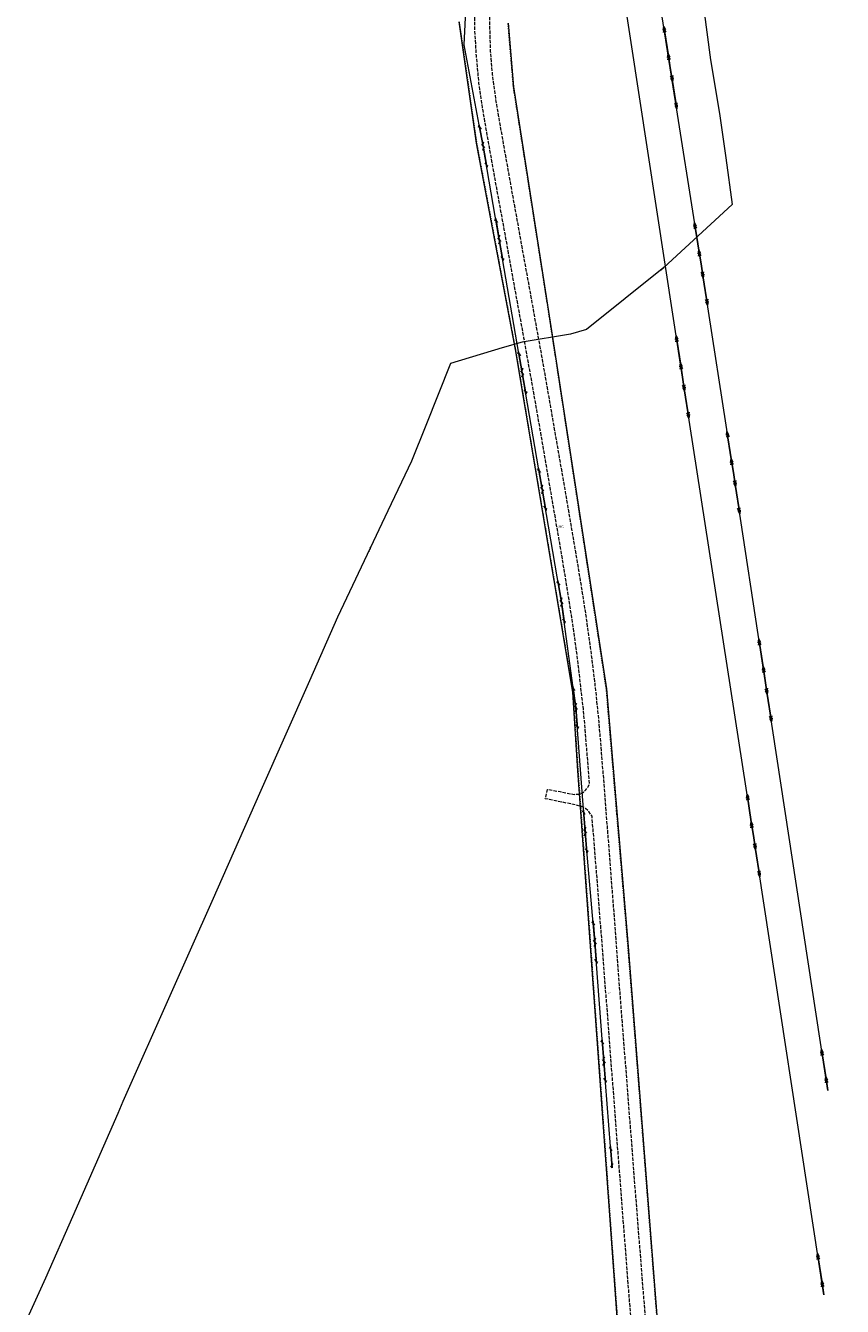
# Model space of a CAD drawing. Header units: metres. Extents: x 5550910 to 5553628, y 5952297 to 5957865.
# Tile 15 of 36: x 5551409 to 5551762, y 5954340 to 5954895. Entities that reach past the tile are written whole.
import ezdxf
from ezdxf.enums import TextEntityAlignment as Align

# ---------------------------------------------------------------- set-up
doc = ezdxf.new("R2010")
doc.units = ezdxf.units.M
for name, pattern in [('1.5_0.5', [2, 1.5, -0.5]), ('219-500', [0]), ('egug-500', [1, 0.5, -0.5]), ('suep_sn_500', [0]), ('sutp_500', [0])]:
    doc.linetypes.add(name, pattern=pattern)
doc.layers.get('0').update_dxf_attribs({"color": 2, "lineweight": 5})
doc.styles.get("Standard").update_dxf_attribs({"font": 'Working1250', "width": 0.75})

# ---------------------------------------------------------------- blocks, each defined once
blk = doc.blocks.new('SUEP2')
at = {"color": 0, "linetype": 'Continuous'}
for p, q in [((0, 0), (6.027, 0)), ((5.027, 0), (3.527, 0.5)), ((5.027, 0), (3.527, -0.5)), ((6.027, 0), (4.527, 0.5)), ((6.027, 0), (4.527, -0.5)), ((6.027, 0), (18.027, 0)), ((17.027, 0), (15.527, 0.5)), ((17.027, 0), (15.527, -0.5)), ((18.027, 0), (16.527, 0.5)), ((18.027, 0), (16.527, -0.5))]:
    blk.add_line(p, q, dxfattribs=at)
blk = doc.blocks.new('SUTP')
at = {"color": 0, "linetype": 'Continuous'}
for p, q in [((0, 0), (0.866, 0.5)), ((0, 0), (9.232, 0)), ((1.866, -0.5), (1, 0)), ((7.366, -0.5), (8.232, 0)), ((9.232, 0), (8.366, 0.5))]:
    blk.add_line(p, q, dxfattribs=at)

msp = doc.modelspace()

# ---------------------------------------------------------------- linework, layer by layer
at = {"layer": '218-kontur użytku gruntowego', "color": 3, "linetype": 'egug-500', "lineweight": 18, "flags": 128}
for points in [[(5551596.09, 5954896.2), (5551603.63, 5954843.73)], [(5551619.56, 5954868.08), (5551617.25, 5954895.67)], [(5551635.78, 5954764.33), (5551619.56, 5954868.08)], [(5551603.63, 5954843.73), (5551620.43, 5954754.35)], [(5551656.43, 5954629.28), (5551635.78, 5954764.33)], [(5551620.43, 5954754.35), (5551629.07, 5954702.72)], [(5551629.07, 5954702.72), (5551645.24, 5954606.15)], [(5551659.75, 5954607.58), (5551656.43, 5954629.28)], [(5551661.11, 5954591.43), (5551659.75, 5954607.58)], [(5551645.24, 5954606.15), (5551647.48, 5954572.08)], [(5551664.29, 5954553.57), (5551661.11, 5954591.43)], [(5551647.48, 5954572.08), (5551648.19, 5954562.19)], [(5551648.19, 5954562.19), (5551648.57, 5954556.78)], [(5551648.57, 5954556.78), (5551648.61, 5954556.27)], [(5551648.61, 5954556.27), (5551658.39, 5954419.95)], [(5551669.13, 5954496.09), (5551664.29, 5954553.57)], [(5551681.05, 5954343.44), (5551669.13, 5954496.09)], [(5551658.39, 5954419.95), (5551665.16, 5954325.46)], [(5551682.31, 5954327.3), (5551681.05, 5954343.44)]]:
    msp.add_lwpolyline(points, dxfattribs=at)
at = {"layer": '219-działka ewidencyjna', "color": 7, "linetype": '219-500', "lineweight": 18, "flags": 128}
for points in [[(5551603.63, 5954843.73), (5551596.09, 5954896.2)], [(5551617.25, 5954895.67), (5551619.56, 5954868.08)], [(5551619.56, 5954868.08), (5551635.78, 5954764.33)], [(5551620.43, 5954754.35), (5551603.63, 5954843.73)], [(5551635.78, 5954764.33), (5551659.75, 5954607.58)], [(5551629.07, 5954702.72), (5551620.43, 5954754.35)], [(5551645.24, 5954606.15), (5551629.07, 5954702.72)], [(5551659.75, 5954607.58), (5551669.13, 5954496.09)], [(5551647.48, 5954572.08), (5551645.24, 5954606.15)], [(5551648.61, 5954556.27), (5551647.48, 5954572.08)], [(5551658.39, 5954419.95), (5551648.61, 5954556.27)], [(5551669.13, 5954496.09), (5551682.31, 5954327.3)], [(5551665.16, 5954325.46), (5551658.39, 5954419.95)]]:
    msp.add_lwpolyline(points, dxfattribs=at)
at = {"layer": 'jezdnia', "color": 7, "linetype": '1.5_0.5', "lineweight": 18, "flags": 128}
msp.add_lwpolyline([(5551455.46, 5955436.36), (5551462.84, 5955440.11), (5551462.72, 5955438.4), (5551463.73, 5955425.01), (5551465.59, 5955414.78), (5551471.39, 5955401.64), (5551476.26, 5955393.49), (5551481.57, 5955385.59), (5551486.91, 5955377.94), (5551492.56, 5955369.92), (5551498.17, 5955361.88), (5551503.54, 5955353.79), (5551508.46, 5955345.75), (5551513.01, 5955337.32), (5551517.06, 5955328.95), (5551521.26, 5955320.4), (5551527.99, 5955306.48), (5551534.66, 5955292.46), (5551540.03, 5955281.11), (5551544.46, 5955272.26), (5551549.92, 5955261.82), (5551556.78, 5955249.11), (5551563.35, 5955237.41), (5551576.27, 5955214.14), (5551589.15, 5955190.94), (5551602.61, 5955166.79), (5551610.2, 5955153.13), (5551615.51, 5955143.14), (5551619.01, 5955135.22), (5551622.49, 5955125.88), (5551624.8, 5955117.28), (5551625.95, 5955111.72), (5551627.11, 5955102.56), (5551627.35, 5955092.82), (5551626.85, 5955081.7), (5551625.88, 5955070.37), (5551623.7, 5955047.04), (5551620.95, 5955020.53), (5551617.92, 5954991.94), (5551615.38, 5954967.14), (5551613.18, 5954947.28), (5551611.52, 5954931.92), (5551610.33, 5954919.85), (5551609.4, 5954907.11), (5551609.24, 5954894.54), (5551609.55, 5954883.4), (5551610.4, 5954873.42), (5551611.97, 5954861.74), (5551614.66, 5954846.3), (5551617.57, 5954829.95), (5551622.78, 5954801.05), (5551627.75, 5954773.57), (5551632.86, 5954745.16), (5551637.68, 5954717.39), (5551641.61, 5954694.82), (5551646.22, 5954667.88), (5551648.5, 5954654.19), (5551650.68, 5954640.43), (5551652.8, 5954625.44), (5551654.84, 5954609.05), (5551656.47, 5954593.16), (5551657.56, 5954579.76), (5551658.22, 5954571.81), (5551661.67, 5954527.38), (5551663.82, 5954499.25), (5551665.88, 5954471.68), (5551666.57, 5954462.47), (5551666.66, 5954461.93), (5551672.22, 5954389.95), (5551675.28, 5954351.04), (5551677.91, 5954318.05), (5551683.44, 5954244.25), (5551687.09, 5954197.42), (5551690.15, 5954157.69), (5551698.86, 5954043.22), (5551701.1, 5954018.88), (5551703.84, 5954003.49), (5551711.13, 5953980.46), (5551724.65, 5953951.63), (5551832.15, 5953745.44), (5551835.68, 5953738.86), (5551892.81, 5953628.66), (5551917.14, 5953581.55), (5551966.35, 5953486.49), (5551994.72, 5953431.65), (5552025.63, 5953371.58), (5552071.66, 5953283.52), (5552082.57, 5953262.51), (5552091.2, 5953243.96), (5552093.79, 5953236), (5552095.32, 5953229.38), (5552096.23, 5953224.74), (5552096.78, 5953218.46), (5552100.14, 5953217.29), (5552100.02, 5953214.11), (5552097, 5953213.18), (5552096.9, 5953207.97), (5552096.49, 5953201.04), (5552096.15, 5953198.09), (5552095.51, 5953192.94), (5552094.39, 5953184.52), (5552092.92, 5953174.68), (5552086.6, 5953175.52), (5552087.15, 5953181.17), (5552087.92, 5953187.13), (5552089.57, 5953201.15), (5552090.1, 5953206.02), (5552090.25, 5953210.99), (5552090.32, 5953212.13), (5552090.34, 5953215.17), (5552090.18, 5953219.38), (5552089.86, 5953222.64), (5552089.18, 5953225.81), (5552088.58, 5953229.73), (5552083.72, 5953244.98), (5552079.77, 5953254.29), (5552072.88, 5953268), (5552038.97, 5953333.01), (5552035.49, 5953333.57), (5552033.38, 5953337.96), (5552034.81, 5953340.91), (5551999.22, 5953409.52), (5551969.85, 5953466.23), (5551946.4, 5953511.81), (5551910.17, 5953581.82), (5551879.79, 5953640.62), (5551838.98, 5953719.14), (5551834.68, 5953727.41), (5551765.67, 5953859.94), (5551722.89, 5953941.84), (5551718.7, 5953949.73), (5551709.81, 5953966.79), (5551704.51, 5953978.64), (5551699.67, 5953992.93), (5551695.07, 5954013.03), (5551692.89, 5954034.57), (5551690.3, 5954075.98), (5551686.75, 5954079.02), (5551680.53, 5954078.59), (5551671.21, 5954075.63), (5551669.84, 5954079.96), (5551681.88, 5954083.76), (5551686.1, 5954085.62), (5551689.23, 5954089.48), (5551684.5, 5954152.19), (5551683.75, 5954161.01), (5551678.17, 5954232.97), (5551671.58, 5954319.64), (5551667.8, 5954368.46), (5551665.49, 5954398.42), (5551660.67, 5954461.52), (5551660.6, 5954463.01), (5551659.45, 5954477.3), (5551657.59, 5954501.58), (5551655.41, 5954529.68), (5551653.55, 5954552.49), (5551652.2, 5954554.53), (5551650.8, 5954555.88), (5551649.26, 5954556.61), (5551647.29, 5954557.16), (5551642.56, 5954558.16), (5551633.34, 5954560.05), (5551634.32, 5954564.09), (5551639.82, 5954563.11), (5551645.81, 5954561.93), (5551647.69, 5954562.06), (5551649.42, 5954562.55), (5551650.94, 5954563.9), (5551651.84, 5954565.19), (5551652.48, 5954566.52), (5551651.43, 5954579.7), (5551650.62, 5954589.92), (5551649.8, 5954598.78), (5551648.73, 5954608.14), (5551647.37, 5954620.12), (5551645.22, 5954635.92), (5551642.82, 5954651.1), (5551640.4, 5954665.92), (5551635.83, 5954692.45), (5551631.2, 5954719.48), (5551627.16, 5954742.48), (5551624.12, 5954759.39), (5551618.16, 5954792.27), (5551612.87, 5954821.32), (5551608.74, 5954844.33), (5551606.24, 5954858.98), (5551604.66, 5954869.82), (5551603.57, 5954881.44), (5551602.87, 5954892.76), (5551602.85, 5954904.59), (5551603.56, 5954916.05), (5551604.7, 5954927.95), (5551606.4, 5954942.28), (5551608.06, 5954956.8), (5551611, 5954984.81), (5551613.91, 5955012.23), (5551616.79, 5955039.97), (5551617.36, 5955044.74), (5551619.35, 5955066.31), (5551620.39, 5955080.65), (5551620.78, 5955093.59), (5551619.97, 5955105.33), (5551618.25, 5955116.23), (5551614.99, 5955127.4), (5551612.65, 5955133.54), (5551610.64, 5955138.15), (5551609.52, 5955140.32), (5551606.5, 5955146.61), (5551605.34, 5955148.99), (5551598.71, 5955161.09), (5551585.07, 5955185.86), (5551571.93, 5955209.34), (5551558.7, 5955233.28), (5551551.28, 5955246.32), (5551544.81, 5955258.25), (5551538.95, 5955269.35), (5551534.5, 5955278.23), (5551530.09, 5955287.52), (5551524.37, 5955299.62), (5551518.43, 5955311.96), (5551511.28, 5955326.64), (5551507.77, 5955333.65), (5551503.83, 5955341.4), (5551498.9, 5955349.41), (5551493.75, 5955357.22), (5551488.17, 5955365.39), (5551482.73, 5955372.79), (5551476.66, 5955381.16), (5551471.18, 5955388.76), (5551464.9, 5955397.81), (5551463.59, 5955400.61), (5551459.01, 5955410.42), (5551456.04, 5955425.5)], close=True, dxfattribs=at)
at = {"layer": 'przewód elektroenergetyczny średniego napięcia', "color": 1, "linetype": 'suep_sn_500', "lineweight": 18, "flags": 128}
for points in [[(5551687.39, 5954876.36), (5551677.4, 5954939.92)], [(5551692.69, 5954742.51), (5551666.64, 5954912.76)], [(5551700.71, 5954791.43), (5551687.39, 5954876.36)], [(5551714.68, 5954701.15), (5551700.71, 5954791.43)], [(5551723.33, 5954544.11), (5551692.69, 5954742.51)], [(5551728.46, 5954611.23), (5551714.68, 5954701.15)], [(5551755.54, 5954433.74), (5551728.46, 5954611.23)], [(5551753.84, 5954345.45), (5551723.33, 5954544.11)]]:
    msp.add_lwpolyline(points, dxfattribs=at)
at = {"layer": 'przewód gazowy', "color": 52, "linetype": 'CONTINUOUS', "lineweight": 18, "flags": 128}
msp.add_lwpolyline([(5551700.6, 5954911.43), (5551704.76, 5954879.82), (5551708.74, 5954856.56), (5551711.37, 5954837.38), (5551714.13, 5954817.18), (5551684.59, 5954789.88), (5551651.13, 5954763.09), (5551644.3, 5954761.12), (5551623.4, 5954757.63), (5551614.73, 5954755.09), (5551592.32, 5954748.39), (5551581.62, 5954721.59), (5551575.46, 5954706.15), (5551565.24, 5954684.57), (5551547.39, 5954646.85), (5551543.48, 5954638.62), (5551531.33, 5954611.09), (5551510.33, 5954563.56), (5551489.15, 5954515.61), (5551471.6, 5954476.09), (5551450.71, 5954429.07), (5551448.43, 5954423.93), (5551428.81, 5954379.19), (5551417.15, 5954352.6), (5551408.61, 5954333.56)], dxfattribs=at)
at = {"layer": 'przewód telekomunikacyjny napowietrzny', "color": 30, "linetype": 'sutp_500', "lineweight": 18, "flags": 128}
for points in [[(5551598.32, 5954886.25), (5551599.44, 5954909.89)], [(5551606.47, 5954842.38), (5551598.32, 5954886.25)], [(5551613.46, 5954801.98), (5551606.47, 5954842.38)], [(5551623.4, 5954744.38), (5551613.46, 5954801.98)], [(5551631.98, 5954693.92), (5551623.4, 5954744.38)], [(5551640.36, 5954645.17), (5551631.98, 5954693.92)], [(5551646.56, 5954599.55), (5551640.36, 5954645.17)], [(5551650.56, 5954545.9), (5551646.56, 5954599.55)], [(5551654.79, 5954497.98), (5551650.56, 5954545.9)], [(5551658.62, 5954446.46), (5551654.79, 5954497.98)], [(5551662.22, 5954400.39), (5551658.62, 5954446.46)]]:
    msp.add_lwpolyline(points, dxfattribs=at)

# ---------------------------------------------------------------- block references
at = {"layer": 'przewód elektroenergetyczny średniego napięcia', "color": 1, "linetype": 'CONTINUOUS', "lineweight": 18}
for p, rotation in [((5551687.39, 5954876.36), 98.932), ((5551687.39, 5954876.36), 278.913), ((5551700.71, 5954791.43), 98.913), ((5551700.71, 5954791.43), 278.796), ((5551692.69, 5954742.51), 98.699), ((5551692.69, 5954742.51), 278.779), ((5551714.68, 5954701.15), 98.796), ((5551714.68, 5954701.15), 278.713), ((5551728.46, 5954611.23), 98.713), ((5551728.46, 5954611.23), 278.675), ((5551723.33, 5954544.11), 98.779), ((5551723.33, 5954544.11), 278.731), ((5551755.54, 5954433.74), 98.675), ((5551753.84, 5954345.45), 98.731)]:
    msp.add_blockref('SUEP2', p, dxfattribs=dict(at, rotation=rotation))
at = {"layer": 'przewód telekomunikacyjny napowietrzny', "color": 30, "linetype": 'CONTINUOUS', "lineweight": 18}
for p, rotation in [((5551606.47, 5954842.38), 100.524), ((5551606.47, 5954842.38), 279.816), ((5551613.46, 5954801.98), 99.816), ((5551613.46, 5954801.98), 279.791), ((5551623.4, 5954744.38), 99.791), ((5551623.4, 5954744.38), 279.65), ((5551631.98, 5954693.92), 99.65), ((5551631.98, 5954693.92), 279.754), ((5551640.36, 5954645.17), 99.754), ((5551640.36, 5954645.17), 277.739), ((5551646.56, 5954599.55), 97.739), ((5551646.56, 5954599.55), 274.264), ((5551650.56, 5954545.9), 94.264), ((5551650.56, 5954545.9), 275.045), ((5551654.79, 5954497.98), 95.045), ((5551654.79, 5954497.98), 274.252), ((5551658.62, 5954446.46), 94.252), ((5551658.62, 5954446.46), 274.468), ((5551662.22, 5954400.39), 94.468)]:
    msp.add_blockref('SUTP', p, dxfattribs=dict(at, rotation=rotation))

# ---------------------------------------------------------------- texts
at = {"layer": '210-oznaczenie konturu użytku gruntowego', "color": 3, "linetype": 'CONTINUOUS', "lineweight": 18, "width": 0.79}
msp.add_text('dr', height=1, dxfattribs=at).set_placement((5551660.6, 5954475.54))
at = {"layer": '211-numer działki ewidencyjnej', "color": 7, "linetype": 'CONTINUOUS', "lineweight": 18, "width": 0.79}
msp.add_text('36/1', height=1, dxfattribs=at).set_placement((5551638.91, 5954678.38), align=Align.TOP_LEFT)
at = {"layer": 'przewód gazowy-Atr1', "color": 40, "width": 0.667}
for rotation, p in [(38.683, (5551684.13, 5954789.51)), (64.675, (5551557.393, 5954667.988))]:
    msp.add_text('gs150', height=0.75, rotation=rotation, dxfattribs=at).set_placement(p, align=Align.MIDDLE_CENTER)

doc.saveas('drawing.dxf')
